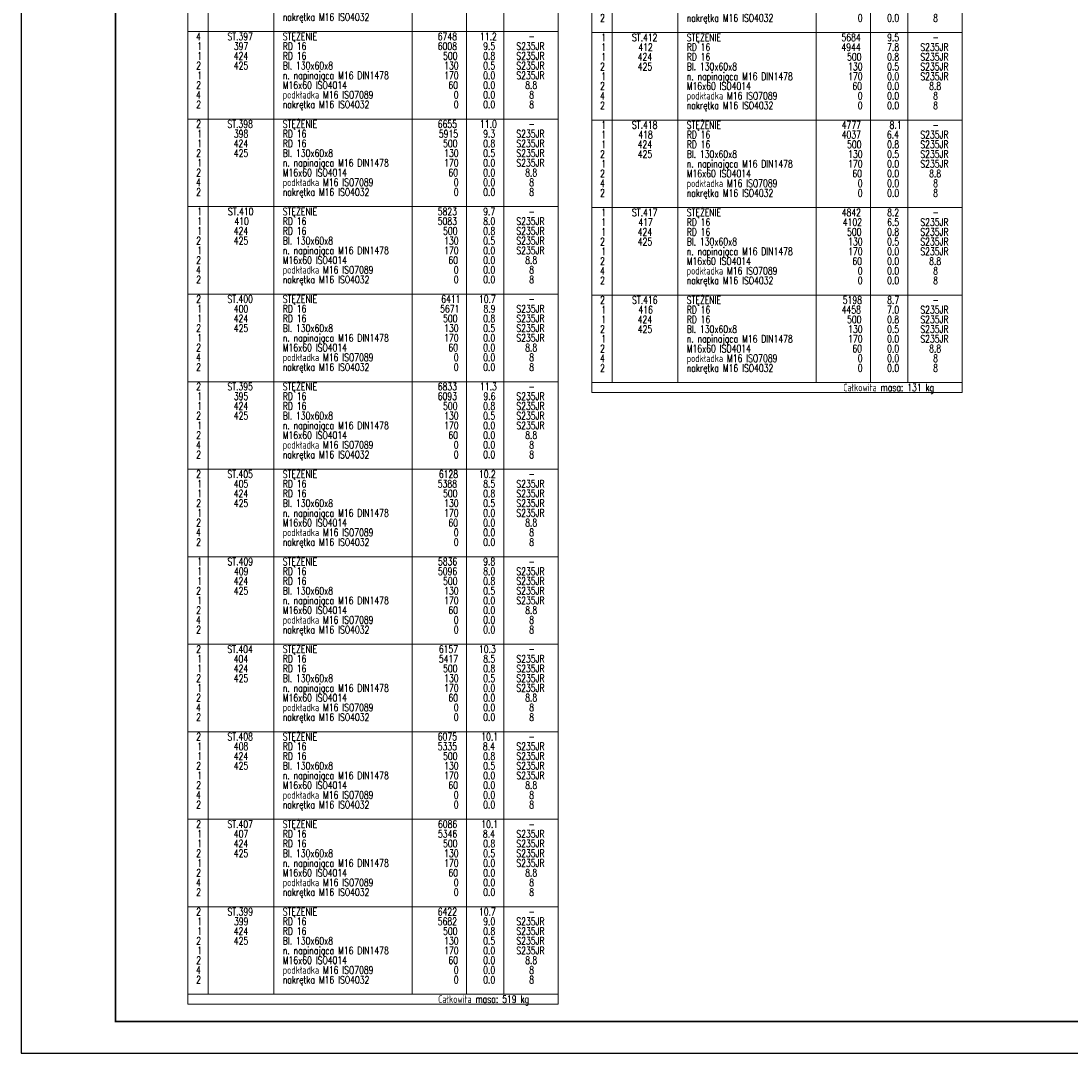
# Model space of a CAD drawing. Header units: millimetres. Extents: x -882 to -29, y 17430 to 18100.
# Tile 1 of 12: x -876 to -542, y 17430 to 17758. Entities that reach past the tile are written whole.
import ezdxf

# ---------------------------------------------------------------- set-up
doc = ezdxf.new("R2010")
doc.units = ezdxf.units.MM
doc.header["$LTSCALE"] = 10
doc.layers.add('_FORMATKA', color=8, linetype='Continuous', plot=False)
for name, color, linetype, lineweight in [('_RAMKA', 7, 'Continuous', 35), ('PS_DIM', 4, 'Continuous', 13), ('PS_TEXT', 3, 'Continuous', 18)]:
    doc.layers.add(name, color=color, linetype=linetype, lineweight=lineweight)
doc.styles.add('simplex', font='simplex.shx', dxfattribs={"width": 0.75})

# ---------------------------------------------------------------- blocks, each defined once
blk = doc.blocks.new('*U16')
at = {"layer": '_FORMATKA', "lineweight": -3}
blk.add_lwpolyline([(-841, 0), (0, 0), (0, 594), (-841, 594)], close=True, dxfattribs=at)
at = {"layer": '_RAMKA', "lineweight": -3, "const_width": 0.5}
blk.add_lwpolyline([(-811, 10), (-10, 10), (-10, 584), (-811, 584)], close=True, dxfattribs=at)
blk = doc.blocks.new('*X230')
at = {"color": 7}
for p, q in [((-822.66, 18007.62), (-822.66, 17445.69)), ((-705.1, 17445.69), (-705.1, 18007.62)), ((-822.66, 17445.69), (-705.1, 17445.69))]:
    blk.add_line(p, q, dxfattribs=at)
at = {"color": 3}
for p, q in [((-816.13, 18007.62), (-816.13, 17448.78)), ((-795.35, 18007.62), (-795.35, 17448.78)), ((-751.41, 18007.62), (-751.41, 17448.78)), ((-734.2, 18007.62), (-734.2, 17448.78)), ((-722.32, 18007.62), (-722.32, 17448.78)), ((-822.66, 17754.44), (-705.1, 17754.44)), ((-822.66, 17726.65), (-705.1, 17726.65)), ((-822.66, 17698.87), (-705.1, 17698.87)), ((-822.66, 17671.08), (-705.1, 17671.08)), ((-822.66, 17643.29), (-705.1, 17643.29)), ((-822.66, 17615.5), (-705.1, 17615.5)), ((-822.66, 17587.72), (-705.1, 17587.72)), ((-822.66, 17559.93), (-705.1, 17559.93)), ((-822.66, 17532.14), (-705.1, 17532.14)), ((-822.66, 17504.35), (-705.1, 17504.35)), ((-822.66, 17476.57), (-705.1, 17476.57)), ((-822.66, 17448.78), (-705.1, 17448.78))]:
    blk.add_line(p, q, dxfattribs=at)
at = {"color": 4, "style": 'simplex', "width": 0.75}
for s, height, p in [('nakrętka M16 ISO4032', 2.375, (-792.5, 17757.88)), ('1', 2.38, (-819.61, 17748.62)), ('397', 2.375, (-808.03, 17748.62)), ('RD 16', 2.375, (-792.5, 17748.62)), ('6008', 2.375, (-743.32, 17748.62)), ('9.5', 2.375, (-728.9, 17748.62)), ('S235JR', 2.375, (-718.38, 17748.62)), ('1', 2.38, (-819.61, 17745.53)), ('424', 2.375, (-808.08, 17745.53)), ('RD 16', 2.375, (-792.5, 17745.53)), ('500', 2.375, (-741.63, 17745.53)), ('0.8', 2.375, (-728.9, 17745.53)), ('S235JR', 2.375, (-718.38, 17745.53)), ('2', 2.38, (-819.99, 17742.45)), ('425', 2.375, (-808.03, 17742.45)), ('Bl. 130x60x8', 2.375, (-792.5, 17742.45)), ('130', 2.375, (-741.29, 17742.45)), ('0.5', 2.375, (-728.9, 17742.45)), ('S235JR', 2.375, (-718.38, 17742.45)), ('1', 2.38, (-819.61, 17739.36)), ('n. napinająca M16 DIN1478', 2.375, (-792.5, 17739.36)), ('170', 2.375, (-741.29, 17739.36)), ('0.0', 2.375, (-728.9, 17739.36)), ('S235JR', 2.375, (-718.38, 17739.36)), ('2', 2.38, (-819.99, 17736.27)), ('M16x60 ISO4014', 2.375, (-792.5, 17736.27)), ('60', 2.375, (-739.93, 17736.27)), ('0.0', 2.375, (-728.9, 17736.27)), ('8.8', 2.375, (-715.58, 17736.27)), ('4', 2.38, (-820.04, 17733.18)), ('podkładka M16 ISO7089', 2.375, (-792.5, 17733.18)), ('0', 2.38, (-738.23, 17733.18)), ('0.0', 2.375, (-728.9, 17733.18)), ('8', 2.38, (-714.31, 17733.18)), ('2', 2.38, (-819.99, 17730.1)), ('nakrętka M16 ISO4032', 2.375, (-792.5, 17730.1)), ('0', 2.38, (-738.23, 17730.1)), ('0.0', 2.375, (-728.9, 17730.1)), ('8', 2.38, (-714.31, 17730.1)), ('1', 2.38, (-819.61, 17720.83)), ('1', 2.38, (-819.61, 17717.75)), ('424', 2.375, (-808.08, 17717.75)), ('398', 2.375, (-808.03, 17720.83)), ('RD 16', 2.375, (-792.5, 17720.83)), ('RD 16', 2.375, (-792.5, 17717.75)), ('5915', 2.375, (-742.98, 17720.83)), ('500', 2.375, (-741.63, 17717.75)), ('9.3', 2.375, (-728.9, 17720.83)), ('0.8', 2.375, (-728.9, 17717.75)), ('S235JR', 2.375, (-718.38, 17720.83)), ('S235JR', 2.375, (-718.38, 17717.75)), ('2', 2.38, (-819.99, 17714.66)), ('425', 2.375, (-808.03, 17714.66)), ('Bl. 130x60x8', 2.375, (-792.5, 17714.66)), ('130', 2.375, (-741.29, 17714.66)), ('0.5', 2.375, (-728.9, 17714.66)), ('S235JR', 2.375, (-718.38, 17714.66)), ('1', 2.38, (-819.61, 17711.57)), ('n. napinająca M16 DIN1478', 2.375, (-792.5, 17711.57)), ('170', 2.375, (-741.29, 17711.57)), ('0.0', 2.375, (-728.9, 17711.57)), ('S235JR', 2.375, (-718.38, 17711.57)), ('2', 2.38, (-819.99, 17708.48)), ('M16x60 ISO4014', 2.375, (-792.5, 17708.48)), ('60', 2.375, (-739.93, 17708.48)), ('0.0', 2.375, (-728.9, 17708.48)), ('8.8', 2.375, (-715.58, 17708.48)), ('4', 2.38, (-820.04, 17705.4)), ('podkładka M16 ISO7089', 2.375, (-792.5, 17705.4)), ('0', 2.38, (-738.23, 17705.4)), ('0.0', 2.375, (-728.9, 17705.4)), ('8', 2.38, (-714.31, 17705.4)), ('2', 2.38, (-819.99, 17702.31)), ('nakrętka M16 ISO4032', 2.375, (-792.5, 17702.31)), ('0', 2.38, (-738.23, 17702.31)), ('0.0', 2.375, (-728.9, 17702.31)), ('8', 2.38, (-714.31, 17702.31)), ('1', 2.38, (-819.61, 17693.05)), ('410', 2.375, (-807.86, 17693.05)), ('RD 16', 2.375, (-792.5, 17693.05)), ('5083', 2.375, (-743.32, 17693.05)), ('8.0', 2.375, (-728.9, 17693.05)), ('S235JR', 2.375, (-718.38, 17693.05)), ('1', 2.38, (-819.61, 17689.96)), ('424', 2.375, (-808.08, 17689.96)), ('RD 16', 2.375, (-792.5, 17689.96)), ('500', 2.375, (-741.63, 17689.96)), ('0.8', 2.375, (-728.9, 17689.96)), ('S235JR', 2.375, (-718.38, 17689.96)), ('2', 2.38, (-819.99, 17686.87)), ('425', 2.375, (-808.03, 17686.87)), ('Bl. 130x60x8', 2.375, (-792.5, 17686.87)), ('130', 2.375, (-741.29, 17686.87)), ('0.5', 2.375, (-728.9, 17686.87)), ('S235JR', 2.375, (-718.38, 17686.87)), ('1', 2.38, (-819.61, 17683.78)), ('n. napinająca M16 DIN1478', 2.375, (-792.5, 17683.78)), ('170', 2.375, (-741.29, 17683.78)), ('0.0', 2.375, (-728.9, 17683.78)), ('S235JR', 2.375, (-718.38, 17683.78)), ('2', 2.38, (-819.99, 17680.7)), ('podkładka M16 ISO7089', 2.375, (-792.5, 17677.61)), ('M16x60 ISO4014', 2.375, (-792.5, 17680.7)), ('60', 2.375, (-739.93, 17680.7)), ('0.0', 2.375, (-728.9, 17680.7)), ('8.8', 2.375, (-715.58, 17680.7)), ('4', 2.38, (-820.04, 17677.61)), ('2', 2.38, (-819.99, 17674.52)), ('nakrętka M16 ISO4032', 2.375, (-792.5, 17674.52)), ('0', 2.38, (-738.23, 17677.61)), ('0', 2.38, (-738.23, 17674.52)), ('0.0', 2.375, (-728.9, 17677.61)), ('0.0', 2.375, (-728.9, 17674.52)), ('8', 2.38, (-714.31, 17677.61)), ('8', 2.38, (-714.31, 17674.52)), ('1', 2.38, (-819.61, 17665.26)), ('400', 2.375, (-808.03, 17665.26)), ('RD 16', 2.375, (-792.5, 17665.26)), ('5671', 2.375, (-742.56, 17665.26)), ('8.9', 2.375, (-728.82, 17665.26)), ('S235JR', 2.375, (-718.38, 17665.26)), ('1', 2.38, (-819.61, 17662.17)), ('424', 2.375, (-808.08, 17662.17)), ('RD 16', 2.375, (-792.5, 17662.17)), ('500', 2.375, (-741.63, 17662.17)), ('0.8', 2.375, (-728.9, 17662.17)), ('S235JR', 2.375, (-718.38, 17662.17)), ('2', 2.38, (-819.99, 17659.08)), ('425', 2.375, (-808.03, 17659.08)), ('Bl. 130x60x8', 2.375, (-792.5, 17659.08)), ('130', 2.375, (-741.29, 17659.08)), ('0.5', 2.375, (-728.9, 17659.08)), ('S235JR', 2.375, (-718.38, 17659.08)), ('1', 2.38, (-819.61, 17656)), ('n. napinająca M16 DIN1478', 2.375, (-792.5, 17656)), ('170', 2.375, (-741.29, 17656)), ('0.0', 2.375, (-728.9, 17656)), ('S235JR', 2.375, (-718.38, 17656)), ('2', 2.38, (-819.99, 17652.91)), ('M16x60 ISO4014', 2.375, (-792.5, 17652.91)), ('60', 2.375, (-739.93, 17652.91)), ('0.0', 2.375, (-728.9, 17652.91)), ('8.8', 2.375, (-715.58, 17652.91)), ('4', 2.38, (-820.04, 17649.82)), ('podkładka M16 ISO7089', 2.375, (-792.5, 17649.82)), ('0', 2.38, (-738.23, 17649.82)), ('0.0', 2.375, (-728.9, 17649.82)), ('8', 2.38, (-714.31, 17649.82)), ('2', 2.38, (-819.99, 17646.73)), ('nakrętka M16 ISO4032', 2.375, (-792.5, 17646.73)), ('0', 2.38, (-738.23, 17646.73)), ('0.0', 2.375, (-728.9, 17646.73)), ('8', 2.38, (-714.31, 17646.73)), ('1', 2.38, (-819.61, 17637.47)), ('424', 2.375, (-808.08, 17634.38)), ('395', 2.375, (-808.03, 17637.47)), ('RD 16', 2.375, (-792.5, 17637.47)), ('RD 16', 2.375, (-792.5, 17634.38)), ('6093', 2.375, (-743.32, 17637.47)), ('500', 2.375, (-741.63, 17634.38)), ('0.8', 2.375, (-728.9, 17634.38)), ('9.6', 2.375, (-728.82, 17637.47)), ('S235JR', 2.375, (-718.38, 17637.47)), ('S235JR', 2.375, (-718.38, 17634.38)), ('2', 2.38, (-819.99, 17631.3)), ('1', 2.38, (-819.61, 17634.38)), ('425', 2.375, (-808.03, 17631.3)), ('Bl. 130x60x8', 2.375, (-792.5, 17631.3)), ('130', 2.375, (-741.29, 17631.3)), ('0.5', 2.375, (-728.9, 17631.3)), ('S235JR', 2.375, (-718.38, 17631.3)), ('1', 2.38, (-819.61, 17628.21)), ('n. napinająca M16 DIN1478', 2.375, (-792.5, 17628.21)), ('170', 2.375, (-741.29, 17628.21)), ('0.0', 2.375, (-728.9, 17628.21)), ('S235JR', 2.375, (-718.38, 17628.21)), ('2', 2.38, (-819.99, 17625.12)), ('M16x60 ISO4014', 2.375, (-792.5, 17625.12)), ('60', 2.375, (-739.93, 17625.12)), ('0.0', 2.375, (-728.9, 17625.12)), ('8.8', 2.375, (-715.58, 17625.12)), ('4', 2.38, (-820.04, 17622.03)), ('podkładka M16 ISO7089', 2.375, (-792.5, 17622.03)), ('0', 2.38, (-738.23, 17622.03)), ('0.0', 2.375, (-728.9, 17622.03)), ('8', 2.38, (-714.31, 17622.03)), ('2', 2.38, (-819.99, 17618.95)), ('nakrętka M16 ISO4032', 2.375, (-792.5, 17618.95)), ('0', 2.38, (-738.23, 17618.95)), ('0.0', 2.375, (-728.9, 17618.95)), ('8', 2.38, (-714.31, 17618.95)), ('1', 2.38, (-819.61, 17609.68)), ('405', 2.375, (-808.03, 17609.68)), ('RD 16', 2.375, (-792.5, 17609.68)), ('5388', 2.375, (-743.32, 17609.68)), ('8.5', 2.375, (-728.9, 17609.68)), ('S235JR', 2.375, (-718.38, 17609.68)), ('1', 2.38, (-819.61, 17606.6)), ('424', 2.375, (-808.08, 17606.6)), ('RD 16', 2.375, (-792.5, 17606.6)), ('500', 2.375, (-741.63, 17606.6)), ('0.8', 2.375, (-728.9, 17606.6)), ('S235JR', 2.375, (-718.38, 17606.6)), ('2', 2.38, (-819.99, 17603.51)), ('425', 2.375, (-808.03, 17603.51)), ('Bl. 130x60x8', 2.375, (-792.5, 17603.51)), ('130', 2.375, (-741.29, 17603.51)), ('0.5', 2.375, (-728.9, 17603.51)), ('S235JR', 2.375, (-718.38, 17603.51)), ('1', 2.38, (-819.61, 17600.42)), ('n. napinająca M16 DIN1478', 2.375, (-792.5, 17600.42)), ('170', 2.375, (-741.29, 17600.42)), ('0.0', 2.375, (-728.9, 17600.42)), ('S235JR', 2.375, (-718.38, 17600.42)), ('2', 2.38, (-819.99, 17597.33)), ('podkładka M16 ISO7089', 2.375, (-792.5, 17594.25)), ('M16x60 ISO4014', 2.375, (-792.5, 17597.33)), ('60', 2.375, (-739.93, 17597.33)), ('0.0', 2.375, (-728.9, 17597.33)), ('8.8', 2.375, (-715.58, 17597.33)), ('4', 2.38, (-820.04, 17594.25)), ('2', 2.38, (-819.99, 17591.16)), ('nakrętka M16 ISO4032', 2.375, (-792.5, 17591.16)), ('0', 2.38, (-738.23, 17594.25)), ('0', 2.38, (-738.23, 17591.16)), ('0.0', 2.375, (-728.9, 17594.25)), ('0.0', 2.375, (-728.9, 17591.16)), ('8', 2.38, (-714.31, 17594.25)), ('8', 2.38, (-714.31, 17591.16)), ('1', 2.38, (-819.61, 17581.9)), ('409', 2.375, (-807.99, 17581.9)), ('RD 16', 2.375, (-792.5, 17581.9)), ('5096', 2.375, (-743.24, 17581.9)), ('8.0', 2.375, (-728.9, 17581.9)), ('S235JR', 2.375, (-718.38, 17581.9)), ('1', 2.38, (-819.61, 17578.81)), ('424', 2.375, (-808.08, 17578.81)), ('RD 16', 2.375, (-792.5, 17578.81)), ('500', 2.375, (-741.63, 17578.81)), ('0.8', 2.375, (-728.9, 17578.81)), ('S235JR', 2.375, (-718.38, 17578.81)), ('2', 2.38, (-819.99, 17575.72)), ('425', 2.375, (-808.03, 17575.72)), ('Bl. 130x60x8', 2.375, (-792.5, 17575.72)), ('130', 2.375, (-741.29, 17575.72)), ('0.5', 2.375, (-728.9, 17575.72)), ('S235JR', 2.375, (-718.38, 17575.72)), ('1', 2.38, (-819.61, 17572.63)), ('n. napinająca M16 DIN1478', 2.375, (-792.5, 17572.63)), ('170', 2.375, (-741.29, 17572.63)), ('0.0', 2.375, (-728.9, 17572.63)), ('S235JR', 2.375, (-718.38, 17572.63)), ('2', 2.38, (-819.99, 17569.55)), ('M16x60 ISO4014', 2.375, (-792.5, 17569.55)), ('60', 2.375, (-739.93, 17569.55)), ('0.0', 2.375, (-728.9, 17569.55)), ('8.8', 2.375, (-715.58, 17569.55)), ('4', 2.38, (-820.04, 17566.46)), ('podkładka M16 ISO7089', 2.375, (-792.5, 17566.46)), ('0', 2.38, (-738.23, 17566.46)), ('0.0', 2.375, (-728.9, 17566.46)), ('8', 2.38, (-714.31, 17566.46)), ('2', 2.38, (-819.99, 17563.37)), ('nakrętka M16 ISO4032', 2.375, (-792.5, 17563.37)), ('0', 2.38, (-738.23, 17563.37)), ('0.0', 2.375, (-728.9, 17563.37)), ('8', 2.38, (-714.31, 17563.37)), ('1', 2.38, (-819.61, 17554.11)), ('404', 2.375, (-808.08, 17554.11)), ('RD 16', 2.375, (-792.5, 17554.11)), ('5417', 2.375, (-742.98, 17554.11)), ('8.5', 2.375, (-728.9, 17554.11)), ('S235JR', 2.375, (-718.38, 17554.11)), ('2', 2.38, (-819.99, 17547.93)), ('1', 2.38, (-819.61, 17551.02)), ('424', 2.375, (-808.08, 17551.02)), ('425', 2.375, (-808.03, 17547.93)), ('RD 16', 2.375, (-792.5, 17551.02)), ('Bl. 130x60x8', 2.375, (-792.5, 17547.93)), ('500', 2.375, (-741.63, 17551.02)), ('130', 2.375, (-741.29, 17547.93)), ('0.8', 2.375, (-728.9, 17551.02)), ('0.5', 2.375, (-728.9, 17547.93)), ('S235JR', 2.375, (-718.38, 17551.02)), ('S235JR', 2.375, (-718.38, 17547.93)), ('1', 2.38, (-819.61, 17544.85)), ('n. napinająca M16 DIN1478', 2.375, (-792.5, 17544.85)), ('170', 2.375, (-741.29, 17544.85)), ('0.0', 2.375, (-728.9, 17544.85)), ('S235JR', 2.375, (-718.38, 17544.85)), ('2', 2.38, (-819.99, 17541.76)), ('M16x60 ISO4014', 2.375, (-792.5, 17541.76)), ('60', 2.375, (-739.93, 17541.76)), ('0.0', 2.375, (-728.9, 17541.76)), ('8.8', 2.375, (-715.58, 17541.76)), ('4', 2.38, (-820.04, 17538.67)), ('podkładka M16 ISO7089', 2.375, (-792.5, 17538.67)), ('0', 2.38, (-738.23, 17538.67)), ('0.0', 2.375, (-728.9, 17538.67)), ('8', 2.38, (-714.31, 17538.67)), ('2', 2.38, (-819.99, 17535.58)), ('nakrętka M16 ISO4032', 2.375, (-792.5, 17535.58)), ('0', 2.38, (-738.23, 17535.58)), ('0.0', 2.375, (-728.9, 17535.58)), ('8', 2.38, (-714.31, 17535.58)), ('1', 2.38, (-819.61, 17526.32)), ('408', 2.375, (-808.03, 17526.32)), ('RD 16', 2.375, (-792.5, 17526.32)), ('5335', 2.375, (-743.32, 17526.32)), ('8.4', 2.375, (-728.99, 17526.32)), ('S235JR', 2.375, (-718.38, 17526.32)), ('1', 2.38, (-819.61, 17523.23)), ('424', 2.375, (-808.08, 17523.23)), ('RD 16', 2.375, (-792.5, 17523.23)), ('500', 2.375, (-741.63, 17523.23)), ('0.8', 2.375, (-728.9, 17523.23)), ('S235JR', 2.375, (-718.38, 17523.23)), ('2', 2.38, (-819.99, 17520.15)), ('425', 2.375, (-808.03, 17520.15)), ('Bl. 130x60x8', 2.375, (-792.5, 17520.15)), ('130', 2.375, (-741.29, 17520.15)), ('0.5', 2.375, (-728.9, 17520.15)), ('S235JR', 2.375, (-718.38, 17520.15)), ('1', 2.38, (-819.61, 17517.06)), ('n. napinająca M16 DIN1478', 2.375, (-792.5, 17517.06)), ('170', 2.375, (-741.29, 17517.06)), ('0.0', 2.375, (-728.9, 17517.06)), ('S235JR', 2.375, (-718.38, 17517.06)), ('2', 2.38, (-819.99, 17513.97)), ('podkładka M16 ISO7089', 2.375, (-792.5, 17510.88)), ('M16x60 ISO4014', 2.375, (-792.5, 17513.97)), ('60', 2.375, (-739.93, 17513.97)), ('0.0', 2.375, (-728.9, 17513.97)), ('8.8', 2.375, (-715.58, 17513.97)), ('4', 2.38, (-820.04, 17510.88)), ('2', 2.38, (-819.99, 17507.8)), ('nakrętka M16 ISO4032', 2.375, (-792.5, 17507.8)), ('0', 2.38, (-738.23, 17510.88)), ('0', 2.38, (-738.23, 17507.8)), ('0.0', 2.375, (-728.9, 17510.88)), ('0.0', 2.375, (-728.9, 17507.8)), ('8', 2.38, (-714.31, 17510.88)), ('8', 2.38, (-714.31, 17507.8)), ('1', 2.38, (-819.61, 17498.53)), ('407', 2.375, (-808.03, 17498.53)), ('RD 16', 2.375, (-792.5, 17498.53)), ('5346', 2.375, (-743.24, 17498.53)), ('8.4', 2.375, (-728.99, 17498.53)), ('S235JR', 2.375, (-718.38, 17498.53)), ('1', 2.38, (-819.61, 17495.45)), ('424', 2.375, (-808.08, 17495.45)), ('RD 16', 2.375, (-792.5, 17495.45)), ('500', 2.375, (-741.63, 17495.45)), ('0.8', 2.375, (-728.9, 17495.45)), ('S235JR', 2.375, (-718.38, 17495.45)), ('2', 2.38, (-819.99, 17492.36)), ('425', 2.375, (-808.03, 17492.36)), ('Bl. 130x60x8', 2.375, (-792.5, 17492.36)), ('130', 2.375, (-741.29, 17492.36)), ('0.5', 2.375, (-728.9, 17492.36)), ('S235JR', 2.375, (-718.38, 17492.36)), ('1', 2.38, (-819.61, 17489.27)), ('n. napinająca M16 DIN1478', 2.375, (-792.5, 17489.27)), ('170', 2.375, (-741.29, 17489.27)), ('0.0', 2.375, (-728.9, 17489.27)), ('S235JR', 2.375, (-718.38, 17489.27)), ('2', 2.38, (-819.99, 17486.18)), ('M16x60 ISO4014', 2.375, (-792.5, 17486.18)), ('60', 2.375, (-739.93, 17486.18)), ('0.0', 2.375, (-728.9, 17486.18)), ('8.8', 2.375, (-715.58, 17486.18)), ('4', 2.38, (-820.04, 17483.1)), ('podkładka M16 ISO7089', 2.375, (-792.5, 17483.1)), ('0', 2.38, (-738.23, 17483.1)), ('0.0', 2.375, (-728.9, 17483.1)), ('8', 2.38, (-714.31, 17483.1)), ('2', 2.38, (-819.99, 17480.01)), ('nakrętka M16 ISO4032', 2.375, (-792.5, 17480.01)), ('0', 2.38, (-738.23, 17480.01)), ('0.0', 2.375, (-728.9, 17480.01)), ('8', 2.38, (-714.31, 17480.01)), ('1', 2.38, (-819.61, 17470.75)), ('399', 2.375, (-807.99, 17470.75)), ('RD 16', 2.375, (-792.5, 17470.75)), ('5682', 2.375, (-743.32, 17470.75)), ('9.0', 2.375, (-728.9, 17470.75)), ('S235JR', 2.375, (-718.38, 17470.75)), ('2', 2.38, (-819.99, 17464.57)), ('1', 2.38, (-819.61, 17467.66)), ('424', 2.375, (-808.08, 17467.66)), ('425', 2.375, (-808.03, 17464.57)), ('RD 16', 2.375, (-792.5, 17467.66)), ('Bl. 130x60x8', 2.375, (-792.5, 17464.57)), ('500', 2.375, (-741.63, 17467.66)), ('130', 2.375, (-741.29, 17464.57)), ('0.8', 2.375, (-728.9, 17467.66)), ('0.5', 2.375, (-728.9, 17464.57)), ('S235JR', 2.375, (-718.38, 17467.66)), ('S235JR', 2.375, (-718.38, 17464.57)), ('1', 2.38, (-819.61, 17461.48)), ('n. napinająca M16 DIN1478', 2.375, (-792.5, 17461.48)), ('170', 2.375, (-741.29, 17461.48)), ('0.0', 2.375, (-728.9, 17461.48)), ('S235JR', 2.375, (-718.38, 17461.48)), ('2', 2.38, (-819.99, 17458.4)), ('M16x60 ISO4014', 2.375, (-792.5, 17458.4)), ('60', 2.375, (-739.93, 17458.4)), ('0.0', 2.375, (-728.9, 17458.4)), ('8.8', 2.375, (-715.58, 17458.4)), ('4', 2.38, (-820.04, 17455.31)), ('podkładka M16 ISO7089', 2.375, (-792.5, 17455.31)), ('0', 2.38, (-738.23, 17455.31)), ('0.0', 2.375, (-728.9, 17455.31)), ('8', 2.38, (-714.31, 17455.31)), ('2', 2.38, (-819.99, 17452.22)), ('nakrętka M16 ISO4032', 2.375, (-792.5, 17452.22)), ('0', 2.38, (-738.23, 17452.22)), ('0.0', 2.375, (-728.9, 17452.22)), ('8', 2.38, (-714.31, 17452.22))]:
    blk.add_text(s, height=height, dxfattribs=at).set_placement(p)
at = {"color": 3, "style": 'simplex', "width": 0.75}
for s, height, p in [('4', 2.38, (-820.04, 17751.71)), ('ST.397', 2.375, (-810.07, 17751.71)), ('STĘŻENIE', 2.375, (-792.5, 17751.71)), ('6748', 2.375, (-743.32, 17751.71)), ('11.2', 2.375, (-729.92, 17751.71)), ('-', 2.38, (-714.47, 17751.71)), ('STĘŻENIE', 2.375, (-792.5, 17723.92)), ('2', 2.38, (-819.99, 17723.92)), ('ST.398', 2.375, (-810.07, 17723.92)), ('6655', 2.375, (-743.32, 17723.92)), ('11.0', 2.375, (-729.92, 17723.92)), ('-', 2.38, (-714.47, 17723.92)), ('1', 2.38, (-819.61, 17696.13)), ('ST.410', 2.375, (-809.9, 17696.13)), ('STĘŻENIE', 2.375, (-792.5, 17696.13)), ('5823', 2.375, (-743.32, 17696.13)), ('9.7', 2.375, (-728.9, 17696.13)), ('-', 2.38, (-714.47, 17696.13)), ('2', 2.38, (-819.99, 17668.35)), ('ST.400', 2.375, (-810.07, 17668.35)), ('STĘŻENIE', 2.375, (-792.5, 17668.35)), ('6411', 2.375, (-742.22, 17668.35)), ('10.7', 2.375, (-730.26, 17668.35)), ('-', 2.38, (-714.47, 17668.35)), ('2', 2.38, (-819.99, 17640.56)), ('ST.395', 2.375, (-810.07, 17640.56)), ('STĘŻENIE', 2.375, (-792.5, 17640.56)), ('6833', 2.375, (-743.32, 17640.56)), ('11.3', 2.375, (-729.92, 17640.56)), ('-', 2.38, (-714.47, 17640.56)), ('2', 2.38, (-819.99, 17612.77)), ('ST.405', 2.375, (-810.07, 17612.77)), ('STĘŻENIE', 2.375, (-792.5, 17612.77)), ('6128', 2.375, (-742.98, 17612.77)), ('10.2', 2.375, (-730.26, 17612.77)), ('-', 2.38, (-714.47, 17612.77)), ('1', 2.38, (-819.61, 17584.98)), ('ST.409', 2.375, (-810.03, 17584.98)), ('STĘŻENIE', 2.375, (-792.5, 17584.98)), ('5836', 2.375, (-743.24, 17584.98)), ('9.8', 2.375, (-728.9, 17584.98)), ('-', 2.38, (-714.47, 17584.98)), ('2', 2.38, (-819.99, 17557.2)), ('ST.404', 2.375, (-810.11, 17557.2)), ('STĘŻENIE', 2.375, (-792.5, 17557.2)), ('6157', 2.375, (-742.98, 17557.2)), ('10.3', 2.375, (-730.26, 17557.2)), ('-', 2.38, (-714.47, 17557.2)), ('2', 2.38, (-819.99, 17529.41)), ('ST.408', 2.375, (-810.07, 17529.41)), ('STĘŻENIE', 2.375, (-792.5, 17529.41)), ('6075', 2.375, (-743.32, 17529.41)), ('10.1', 2.375, (-729.5, 17529.41)), ('-', 2.38, (-714.47, 17529.41)), ('2', 2.38, (-819.99, 17501.62)), ('ST.407', 2.375, (-810.07, 17501.62)), ('STĘŻENIE', 2.375, (-792.5, 17501.62)), ('6086', 2.375, (-743.24, 17501.62)), ('10.1', 2.375, (-729.5, 17501.62)), ('-', 2.38, (-714.47, 17501.62)), ('2', 2.38, (-819.99, 17473.83)), ('ST.399', 2.375, (-810.03, 17473.83)), ('STĘŻENIE', 2.375, (-792.5, 17473.83)), ('6422', 2.375, (-743.32, 17473.83)), ('10.7', 2.375, (-730.26, 17473.83)), ('-', 2.38, (-714.47, 17473.83))]:
    blk.add_text(s, height=height, dxfattribs=at).set_placement(p)
at = {"color": 1, "style": 'simplex', "width": 0.75}
blk.add_text('Całkowita masa: 519 kg', height=2.375, dxfattribs=at).set_placement((-743.19, 17446.05))
blk = doc.blocks.new('*X231')
at = {"color": 7}
for p, q in [((-694.47, 18007.31), (-694.47, 17639.9)), ((-576.91, 17639.9), (-576.91, 18007.31)), ((-694.47, 17639.9), (-576.91, 17639.9))]:
    blk.add_line(p, q, dxfattribs=at)
at = {"color": 3}
for p, q in [((-687.94, 18007.31), (-687.94, 17642.99)), ((-667.16, 18007.31), (-667.16, 17642.99)), ((-623.22, 18007.31), (-623.22, 17642.99)), ((-606, 18007.31), (-606, 17642.99)), ((-594.12, 18007.31), (-594.12, 17642.99)), ((-694.47, 17754.14), (-576.91, 17754.14)), ((-694.47, 17726.35), (-576.91, 17726.35)), ((-694.47, 17698.56), (-576.91, 17698.56)), ((-694.47, 17670.77), (-576.91, 17670.77)), ((-694.47, 17642.99), (-576.91, 17642.99))]:
    blk.add_line(p, q, dxfattribs=at)
at = {"color": 4, "style": 'simplex', "width": 0.75}
for s, height, p in [('nakrętka M16 ISO4032', 2.375, (-664.31, 17757.58)), ('2', 2.38, (-691.8, 17757.58)), ('0', 2.38, (-610.04, 17757.58)), ('0.0', 2.375, (-600.71, 17757.58)), ('8', 2.38, (-586.11, 17757.58)), ('1', 2.38, (-691.42, 17748.32)), ('412', 2.375, (-679.67, 17748.32)), ('RD 16', 2.375, (-664.31, 17748.32)), ('4944', 2.375, (-615.21, 17748.32)), ('7.8', 2.375, (-600.71, 17748.32)), ('S235JR', 2.375, (-590.18, 17748.32)), ('1', 2.38, (-691.42, 17745.23)), ('424', 2.375, (-679.88, 17745.23)), ('RD 16', 2.375, (-664.31, 17745.23)), ('500', 2.375, (-613.43, 17745.23)), ('0.8', 2.375, (-600.71, 17745.23)), ('S235JR', 2.375, (-590.18, 17745.23)), ('2', 2.38, (-691.8, 17742.14)), ('425', 2.375, (-679.84, 17742.14)), ('Bl. 130x60x8', 2.375, (-664.31, 17742.14)), ('130', 2.375, (-613.09, 17742.14)), ('0.5', 2.375, (-600.71, 17742.14)), ('S235JR', 2.375, (-590.18, 17742.14)), ('1', 2.38, (-691.42, 17739.05)), ('n. napinająca M16 DIN1478', 2.375, (-664.31, 17739.05)), ('170', 2.375, (-613.09, 17739.05)), ('0.0', 2.375, (-600.71, 17739.05)), ('S235JR', 2.375, (-590.18, 17739.05)), ('2', 2.38, (-691.8, 17735.97)), ('M16x60 ISO4014', 2.375, (-664.31, 17735.97)), ('60', 2.375, (-611.73, 17735.97)), ('0.0', 2.375, (-600.71, 17735.97)), ('8.8', 2.375, (-587.38, 17735.97)), ('4', 2.38, (-691.84, 17732.88)), ('podkładka M16 ISO7089', 2.375, (-664.31, 17732.88)), ('0', 2.38, (-610.04, 17732.88)), ('0.0', 2.375, (-600.71, 17732.88)), ('8', 2.38, (-586.11, 17732.88)), ('2', 2.38, (-691.8, 17729.79)), ('nakrętka M16 ISO4032', 2.375, (-664.31, 17729.79)), ('0', 2.38, (-610.04, 17729.79)), ('0.0', 2.375, (-600.71, 17729.79)), ('8', 2.38, (-586.11, 17729.79)), ('1', 2.38, (-691.42, 17720.53)), ('418', 2.375, (-679.67, 17720.53)), ('RD 16', 2.375, (-664.31, 17720.53)), ('4037', 2.375, (-615.13, 17720.53)), ('6.4', 2.375, (-600.79, 17720.53)), ('S235JR', 2.375, (-590.18, 17720.53)), ('2', 2.38, (-691.8, 17714.35)), ('1', 2.38, (-691.42, 17717.44)), ('424', 2.375, (-679.88, 17717.44)), ('425', 2.375, (-679.84, 17714.35)), ('RD 16', 2.375, (-664.31, 17717.44)), ('Bl. 130x60x8', 2.375, (-664.31, 17714.35)), ('500', 2.375, (-613.43, 17717.44)), ('130', 2.375, (-613.09, 17714.35)), ('0.8', 2.375, (-600.71, 17717.44)), ('0.5', 2.375, (-600.71, 17714.35)), ('S235JR', 2.375, (-590.18, 17717.44)), ('S235JR', 2.375, (-590.18, 17714.35)), ('1', 2.38, (-691.42, 17711.27)), ('n. napinająca M16 DIN1478', 2.375, (-664.31, 17711.27)), ('170', 2.375, (-613.09, 17711.27)), ('0.0', 2.375, (-600.71, 17711.27)), ('S235JR', 2.375, (-590.18, 17711.27)), ('2', 2.38, (-691.8, 17708.18)), ('M16x60 ISO4014', 2.375, (-664.31, 17708.18)), ('60', 2.375, (-611.73, 17708.18)), ('0.0', 2.375, (-600.71, 17708.18)), ('8.8', 2.375, (-587.38, 17708.18)), ('4', 2.38, (-691.84, 17705.09)), ('podkładka M16 ISO7089', 2.375, (-664.31, 17705.09)), ('0', 2.38, (-610.04, 17705.09)), ('0.0', 2.375, (-600.71, 17705.09)), ('8', 2.38, (-586.11, 17705.09)), ('2', 2.38, (-691.8, 17702)), ('nakrętka M16 ISO4032', 2.375, (-664.31, 17702)), ('0', 2.38, (-610.04, 17702)), ('0.0', 2.375, (-600.71, 17702)), ('8', 2.38, (-586.11, 17702)), ('1', 2.38, (-691.42, 17692.74)), ('417', 2.375, (-679.67, 17692.74)), ('RD 16', 2.375, (-664.31, 17692.74)), ('4102', 2.375, (-614.79, 17692.74)), ('6.5', 2.375, (-600.71, 17692.74)), ('S235JR', 2.375, (-590.18, 17692.74)), ('1', 2.38, (-691.42, 17689.65)), ('424', 2.375, (-679.88, 17689.65)), ('RD 16', 2.375, (-664.31, 17689.65)), ('500', 2.375, (-613.43, 17689.65)), ('0.8', 2.375, (-600.71, 17689.65)), ('S235JR', 2.375, (-590.18, 17689.65)), ('2', 2.38, (-691.8, 17686.57)), ('425', 2.375, (-679.84, 17686.57)), ('Bl. 130x60x8', 2.375, (-664.31, 17686.57)), ('130', 2.375, (-613.09, 17686.57)), ('0.5', 2.375, (-600.71, 17686.57)), ('S235JR', 2.375, (-590.18, 17686.57)), ('1', 2.38, (-691.42, 17683.48)), ('n. napinająca M16 DIN1478', 2.375, (-664.31, 17683.48)), ('170', 2.375, (-613.09, 17683.48)), ('0.0', 2.375, (-600.71, 17683.48)), ('S235JR', 2.375, (-590.18, 17683.48)), ('2', 2.38, (-691.8, 17680.39)), ('podkładka M16 ISO7089', 2.375, (-664.31, 17677.3)), ('M16x60 ISO4014', 2.375, (-664.31, 17680.39)), ('60', 2.375, (-611.73, 17680.39)), ('0.0', 2.375, (-600.71, 17680.39)), ('8.8', 2.375, (-587.38, 17680.39)), ('4', 2.38, (-691.84, 17677.3)), ('nakrętka M16 ISO4032', 2.375, (-664.31, 17674.22)), ('0', 2.38, (-610.04, 17677.3)), ('0.0', 2.375, (-600.71, 17677.3)), ('8', 2.38, (-586.11, 17677.3)), ('2', 2.38, (-691.8, 17674.22)), ('0', 2.38, (-610.04, 17674.22)), ('0.0', 2.375, (-600.71, 17674.22)), ('8', 2.38, (-586.11, 17674.22)), ('1', 2.38, (-691.42, 17664.95)), ('416', 2.375, (-679.62, 17664.95)), ('RD 16', 2.375, (-664.31, 17664.95)), ('4458', 2.375, (-615.13, 17664.95)), ('7.0', 2.375, (-600.71, 17664.95)), ('S235JR', 2.375, (-590.18, 17664.95)), ('1', 2.38, (-691.42, 17661.87)), ('424', 2.375, (-679.88, 17661.87)), ('RD 16', 2.375, (-664.31, 17661.87)), ('500', 2.375, (-613.43, 17661.87)), ('0.8', 2.375, (-600.71, 17661.87)), ('S235JR', 2.375, (-590.18, 17661.87)), ('2', 2.38, (-691.8, 17658.78)), ('425', 2.375, (-679.84, 17658.78)), ('Bl. 130x60x8', 2.375, (-664.31, 17658.78)), ('130', 2.375, (-613.09, 17658.78)), ('0.5', 2.375, (-600.71, 17658.78)), ('S235JR', 2.375, (-590.18, 17658.78)), ('1', 2.38, (-691.42, 17655.69)), ('n. napinająca M16 DIN1478', 2.375, (-664.31, 17655.69)), ('170', 2.375, (-613.09, 17655.69)), ('0.0', 2.375, (-600.71, 17655.69)), ('S235JR', 2.375, (-590.18, 17655.69)), ('2', 2.38, (-691.8, 17652.6)), ('M16x60 ISO4014', 2.375, (-664.31, 17652.6)), ('60', 2.375, (-611.73, 17652.6)), ('0.0', 2.375, (-600.71, 17652.6)), ('8.8', 2.375, (-587.38, 17652.6)), ('4', 2.38, (-691.84, 17649.52)), ('podkładka M16 ISO7089', 2.375, (-664.31, 17649.52)), ('0', 2.38, (-610.04, 17649.52)), ('0.0', 2.375, (-600.71, 17649.52)), ('8', 2.38, (-586.11, 17649.52)), ('2', 2.38, (-691.8, 17646.43)), ('nakrętka M16 ISO4032', 2.375, (-664.31, 17646.43)), ('0', 2.38, (-610.04, 17646.43)), ('0.0', 2.375, (-600.71, 17646.43)), ('8', 2.38, (-586.11, 17646.43))]:
    blk.add_text(s, height=height, dxfattribs=at).set_placement(p)
at = {"color": 3, "style": 'simplex', "width": 0.75}
for s, height, p in [('1', 2.38, (-691.42, 17751.4)), ('ST.412', 2.375, (-681.7, 17751.4)), ('STĘŻENIE', 2.375, (-664.31, 17751.4)), ('5684', 2.375, (-615.21, 17751.4)), ('9.5', 2.375, (-600.71, 17751.4)), ('-', 2.38, (-586.28, 17751.4)), ('1', 2.38, (-691.42, 17723.62)), ('ST.418', 2.375, (-681.7, 17723.62)), ('STĘŻENIE', 2.375, (-664.31, 17723.62)), ('4777', 2.375, (-615.13, 17723.62)), ('8.1', 2.375, (-599.94, 17723.62)), ('-', 2.38, (-586.28, 17723.62)), ('1', 2.38, (-691.42, 17695.83)), ('ST.417', 2.375, (-681.7, 17695.83)), ('STĘŻENIE', 2.375, (-664.31, 17695.83)), ('4842', 2.375, (-615.13, 17695.83)), ('8.2', 2.375, (-600.71, 17695.83)), ('-', 2.38, (-586.28, 17695.83)), ('2', 2.38, (-691.8, 17668.04)), ('ST.416', 2.375, (-681.66, 17668.04)), ('STĘŻENIE', 2.375, (-664.31, 17668.04)), ('5198', 2.375, (-614.79, 17668.04)), ('8.7', 2.375, (-600.71, 17668.04)), ('-', 2.38, (-586.28, 17668.04))]:
    blk.add_text(s, height=height, dxfattribs=at).set_placement(p)
at = {"color": 1, "style": 'simplex', "width": 0.75}
blk.add_text('Całkowita masa: 131 kg', height=2.375, dxfattribs=at).set_placement((-614.65, 17640.25))

msp = doc.modelspace()

# ---------------------------------------------------------------- block references
at = {"layer": 'PS_DIM'}
msp.add_blockref('*U16', (-34.57, 17430.14), dxfattribs=at)
at = {"layer": 'PS_TEXT', "color": 2, "linetype": 'Continuous'}
for name in ['*X230', '*X231']:
    msp.add_blockref(name, (0, 0), dxfattribs=at)

doc.saveas('drawing.dxf')
